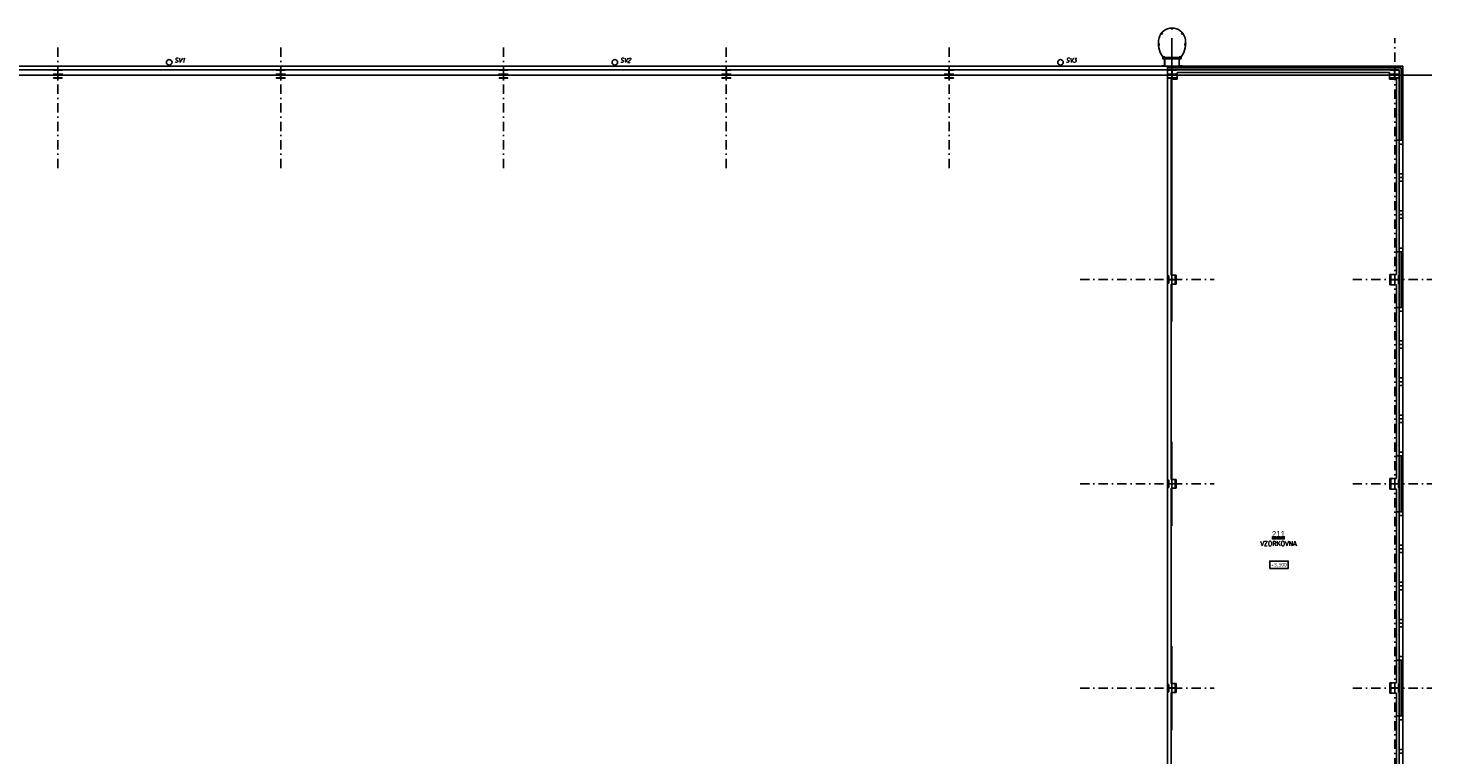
# Model space of a CAD drawing. Header units: millimetres. Extents: x 6435372 to 7248404, y 1559872 to 1886246.
# Tile 199 of 208: x 7084625 to 7122427, y 1725219 to 1744790. Entities that reach past the tile are written whole.
import ezdxf
from ezdxf.enums import TextEntityAlignment as Align

# ---------------------------------------------------------------- set-up
doc = ezdxf.new("R2010")
doc.units = ezdxf.units.MM
doc.linetypes.add('DASHDOT', pattern=[1, 0.5, -0.25, 0, -0.25])
doc.layers.add('CKPOPISM', color=8, linetype='Continuous', lineweight=50)
doc.layers.add('CKPOPISM_POPIS', color=8, linetype='Continuous', lineweight=25)
doc.layers.add('matrice DPS', color=122, linetype='Continuous')
doc.styles.add('ARIAL', font='arial.ttf')
doc.styles.add('ISO', font='isocp.shx')
doc.styles.add('KURZIVA', font='italic__.ttf')
doc.styles.get("Standard").update_dxf_attribs({"font": 'romans.shx'})
doc.linetypes.add('IZOLACE_POLYSTYREN_PENOVY', pattern='A,0.001,[228,CADKON.SHX,S=0.1,R=0,X=0,Y=0],-2', length=2.001)

# ---------------------------------------------------------------- blocks, each defined once
blk = doc.blocks.new('*U1001')
at = {"color": 0, "linetype": 'ByBlock', "lineweight": -2}
blk.add_lwpolyline([(-5, -2), (5, -2), (5, 2), (-5, 2), (-5, -2)], dxfattribs=at)
blk = doc.blocks.new('CK_S_EXT_HEAHEA240')
for p, q in [((-120, 115), (120, 115)), ((-120, 115), (-120, 103)), ((-120, 103), (-24.75, 103)), ((-3.75, -82), (-3.75, 82)), ((3.75, -82), (3.75, 82)), ((120, 103), (24.75, 103)), ((120, 115), (120, 103)), ((-120, -115), (-120, -103)), ((-120, -103), (-24.75, -103)), ((-120, -115), (120, -115)), ((120, -103), (24.75, -103)), ((120, -115), (120, -103))]:
    blk.add_line(p, q)
for centre, start, end in [((-24.75, 82), 0, 90), ((24.75, 82), 90, 180), ((-24.75, -82), 270, 0), ((24.75, -82), 180, 270)]:
    blk.add_arc(centre, 21, start, end)
blk = doc.blocks.new('CK_S_EXT_HEAHEA200')
for p, q in [((-100, 95), (100, 95)), ((-100, 95), (-100, 85)), ((-100, 85), (-21.25, 85)), ((-3.25, -67), (-3.25, 67)), ((3.25, -67), (3.25, 67)), ((100, 85), (21.25, 85)), ((100, 95), (100, 85)), ((-100, -95), (-100, -85)), ((-100, -85), (-21.25, -85)), ((-100, -95), (100, -95)), ((100, -85), (21.25, -85)), ((100, -95), (100, -85))]:
    blk.add_line(p, q)
for centre, start, end in [((-21.25, 67), 0, 90), ((21.25, 67), 90, 180), ((-21.25, -67), 270, 0), ((21.25, -67), 180, 270)]:
    blk.add_arc(centre, 18, start, end)
blk = doc.blocks.new('CKBL2010716103017', base_point=(100311, 27942))

msp = doc.modelspace()

# ---------------------------------------------------------------- linework, layer by layer
at = {"layer": 'matrice DPS', "linetype": 'DASHDOT', "ltscale": 500}
for p, q in [((7085426.8, 1741018), (7085426.8, 1744518)), ((7091426.8, 1741018), (7091426.8, 1744518)), ((7097426.8, 1741018), (7097426.8, 1744518)), ((7103426.8, 1741018), (7103426.8, 1744518)), ((7109426.8, 1741018), (7109426.8, 1744518)), ((7121426.8, 1708877), (7121426.8, 1744518)), ((7112952, 1738018), (7116560.1, 1738018)), ((7120293.5, 1738018), (7122426.8, 1738018)), ((7112952, 1732518), (7116560.1, 1732518)), ((7120293.5, 1732518), (7122426.8, 1732518)), ((7112952, 1727018), (7116560.1, 1727018)), ((7120293.5, 1727018), (7122426.8, 1727018))]:
    msp.add_line(p, q, dxfattribs=at)
at = {"layer": 'matrice DPS', "ltscale": 500}
for p, q in [((7115426.8, 1736884.7), (7115426.8, 1744518)), ((7067913.1, 1743518), (7122426.8, 1743518)), ((7121646.8, 1743768), (7079206.8, 1743768)), ((7121546.8, 1743668), (7079306.8, 1743668)), ((7085556.8, 1743553), (7085296.8, 1743553)), ((7085426.8, 1743713), (7085426.8, 1743428)), ((7091556.8, 1743553), (7091296.8, 1743553)), ((7091426.8, 1743713), (7091426.8, 1743428)), ((7097556.8, 1743553), (7097296.8, 1743553)), ((7097426.8, 1743713), (7097426.8, 1743428)), ((7103556.8, 1743553), (7103296.8, 1743553)), ((7103426.8, 1743713), (7103426.8, 1743428)), ((7109556.8, 1743553), (7109296.8, 1743553)), ((7109426.8, 1743713), (7109426.8, 1743428)), ((7115556.8, 1743553), (7115296.8, 1743553)), ((7115306.8, 1743668), (7115306.8, 1743768)), ((7115306.8, 1743768), (7121646.8, 1743768)), ((7115306.8, 1743668), (7115306.8, 1743768)), ((7115306.8, 1743668), (7115406.8, 1743668)), ((7115306.8, 1721598), (7115306.8, 1743668)), ((7115306.8, 1743668), (7121546.8, 1743668)), ((7115546.8, 1743668), (7115306.8, 1743668)), ((7115306.8, 1743668), (7115306.8, 1743656)), ((7115306.8, 1743656), (7115402.1, 1743656)), ((7115306.8, 1743438), (7115306.8, 1743450)), ((7115306.8, 1743450), (7115402.1, 1743450)), ((7115546.8, 1743438), (7115306.8, 1743438)), ((7115406.8, 1743418), (7115566.8, 1743418)), ((7115406.8, 1738138), (7115406.8, 1743418)), ((7115423.1, 1743635), (7115423.1, 1743471)), ((7115426.8, 1743713), (7115426.8, 1743428)), ((7115430.6, 1743635), (7115430.6, 1743471)), ((7115546.8, 1743656), (7115451.6, 1743656)), ((7115546.8, 1743450), (7115451.6, 1743450)), ((7115546.8, 1743668), (7115546.8, 1743656)), ((7115546.8, 1743438), (7115546.8, 1743450)), ((7115566.8, 1743418), (7115566.8, 1743593)), ((7115566.8, 1743593), (7121286.8, 1743593)), ((7121286.8, 1743418), (7121286.8, 1743593)), ((7121471.8, 1743418), (7121286.8, 1743418)), ((7121556.8, 1743553), (7121296.8, 1743553)), ((7121546.8, 1743668), (7121306.8, 1743668)), ((7121306.8, 1743668), (7121306.8, 1743656)), ((7121306.8, 1743656), (7121402.1, 1743656)), ((7121306.8, 1743438), (7121306.8, 1743450)), ((7121306.8, 1743450), (7121402.1, 1743450)), ((7121546.8, 1743438), (7121306.8, 1743438)), ((7121423.1, 1743635), (7121423.1, 1743471)), ((7121426.8, 1743713), (7121426.8, 1743428)), ((7121430.6, 1743635), (7121430.6, 1743471)), ((7121546.8, 1743656), (7121451.6, 1743656)), ((7121546.8, 1743450), (7121451.6, 1743450)), ((7121471.8, 1743418), (7121471.8, 1741768)), ((7121546.8, 1741768), (7121546.8, 1743668)), ((7121546.8, 1743668), (7121546.8, 1741768)), ((7121546.8, 1743668), (7121546.8, 1743656)), ((7121546.8, 1743438), (7121546.8, 1743450)), ((7121646.8, 1741768), (7121646.8, 1743768)), ((7121646.8, 1743768), (7121646.8, 1741768)), ((7121471.8, 1741768), (7121546.8, 1741768)), ((7121471.8, 1741768), (7121471.8, 1738768.1)), ((7121546.8, 1738768), (7121546.8, 1741768)), ((7121646.8, 1741768), (7121546.8, 1741768)), ((7121546.8, 1741668), (7121546.8, 1741768)), ((7121646.8, 1741768), (7121546.8, 1741768)), ((7121546.8, 1741768), (7121646.8, 1741768)), ((7121546.8, 1740868), (7121546.8, 1741668)), ((7121646.8, 1741668), (7121546.8, 1741668)), ((7121646.8, 1738768), (7121646.8, 1741768)), ((7121646.8, 1741668), (7121646.8, 1741768)), ((7121646.8, 1740868), (7121646.8, 1741668)), ((7121646.8, 1740868), (7121546.8, 1740868)), ((7121546.8, 1740868), (7121546.8, 1740768)), ((7121646.8, 1740768), (7121546.8, 1740768)), ((7121546.8, 1740768), (7121546.8, 1740668)), ((7121646.8, 1740868), (7121646.8, 1740768)), ((7121646.8, 1740768), (7121646.8, 1740668)), ((7121546.8, 1739868), (7121546.8, 1740668)), ((7121646.8, 1740668), (7121546.8, 1740668)), ((7121646.8, 1739868), (7121646.8, 1740668)), ((7121646.8, 1739868), (7121546.8, 1739868)), ((7121546.8, 1739868), (7121546.8, 1739768)), ((7121646.8, 1739768), (7121546.8, 1739768)), ((7121546.8, 1739768), (7121546.8, 1739668)), ((7121546.8, 1738868), (7121546.8, 1739668)), ((7121646.8, 1739668), (7121546.8, 1739668)), ((7121646.8, 1739868), (7121646.8, 1739768)), ((7121646.8, 1739768), (7121646.8, 1739668)), ((7121646.8, 1738868), (7121646.8, 1739668)), ((7121546.8, 1738768), (7121471.8, 1738768.1)), ((7121471.8, 1738768.1), (7121471.8, 1738158)), ((7121646.8, 1738868), (7121546.8, 1738868)), ((7121546.8, 1738868), (7121546.8, 1738768)), ((7121546.8, 1737268), (7121546.8, 1738768)), ((7121646.8, 1738768), (7121546.8, 1738768)), ((7121646.8, 1738768), (7121546.8, 1738768)), ((7121546.8, 1737268), (7121546.8, 1738768)), ((7121546.8, 1738768), (7121646.8, 1738768)), ((7121646.8, 1738868), (7121646.8, 1738768)), ((7121646.8, 1737268), (7121646.8, 1738768)), ((7115331.8, 1737918), (7115331.8, 1738118)), ((7115331.8, 1738118), (7115341.8, 1738118)), ((7115341.8, 1738118), (7115341.8, 1738039.3)), ((7115406.8, 1738138), (7115541.8, 1738138)), ((7115426.8, 1737908), (7115426.8, 1738128)), ((7115521.8, 1738118), (7115511.8, 1738118)), ((7115511.8, 1738118), (7115511.8, 1738039.3)), ((7115521.8, 1737918), (7115521.8, 1738118)), ((7115541.8, 1738138), (7115541.8, 1737898)), ((7121471.8, 1738158), (7121291.8, 1738158)), ((7121291.8, 1738158), (7121291.8, 1737878)), ((7121311.8, 1738138), (7121311.8, 1737898)), ((7121311.8, 1738138), (7121323.8, 1738138)), ((7121323.8, 1738138), (7121323.8, 1738042.8)), ((7121426.8, 1738168), (7121426.8, 1737868)), ((7121541.8, 1738138), (7121529.8, 1738138)), ((7121529.8, 1738138), (7121529.8, 1738042.8)), ((7121541.8, 1738138), (7121541.8, 1737898)), ((7115531.8, 1738018), (7115321.8, 1738018)), ((7115331.8, 1737918), (7115341.8, 1737918)), ((7115341.8, 1737918), (7115341.8, 1737996.8)), ((7115493.8, 1738021.3), (7115359.8, 1738021.3)), ((7115493.8, 1738014.8), (7115359.8, 1738014.8)), ((7115541.8, 1737898), (7115406.8, 1737898)), ((7115406.8, 1732638), (7115406.8, 1737898)), ((7115511.8, 1737918), (7115511.8, 1737996.8)), ((7115521.8, 1737918), (7115511.8, 1737918)), ((7121281.8, 1738018), (7121551.8, 1738018)), ((7121291.8, 1737878), (7121471.8, 1737878)), ((7121311.8, 1737898), (7121323.8, 1737898)), ((7121323.8, 1737898), (7121323.8, 1737993.3)), ((7121344.8, 1738021.8), (7121508.8, 1738021.8)), ((7121344.8, 1738014.3), (7121508.8, 1738014.3)), ((7121471.8, 1737878), (7121471.8, 1737268)), ((7121529.8, 1737898), (7121529.8, 1737993.3)), ((7121541.8, 1737898), (7121529.8, 1737898)), ((7121471.8, 1737268), (7121546.8, 1737268)), ((7121471.8, 1737268), (7121471.8, 1733268)), ((7121546.8, 1733268), (7121546.8, 1737268)), ((7121646.8, 1737268), (7121546.8, 1737268)), ((7121546.8, 1737168), (7121546.8, 1737268)), ((7121646.8, 1737268), (7121546.8, 1737268)), ((7121546.8, 1737268), (7121646.8, 1737268)), ((7121546.8, 1736368), (7121546.8, 1737168)), ((7121646.8, 1737168), (7121546.8, 1737168)), ((7121646.8, 1733268), (7121646.8, 1737268)), ((7121646.8, 1737168), (7121646.8, 1737268)), ((7121646.8, 1736368), (7121646.8, 1737168)), ((7121646.8, 1736368), (7121546.8, 1736368)), ((7121546.8, 1736368), (7121546.8, 1736268)), ((7121646.8, 1736268), (7121546.8, 1736268)), ((7121546.8, 1736268), (7121546.8, 1736168)), ((7121646.8, 1736368), (7121646.8, 1736268)), ((7121646.8, 1736268), (7121646.8, 1736168)), ((7121546.8, 1735368), (7121546.8, 1736168)), ((7121646.8, 1736168), (7121546.8, 1736168)), ((7121646.8, 1735368), (7121646.8, 1736168)), ((7121646.8, 1735368), (7121546.8, 1735368)), ((7121546.8, 1735368), (7121546.8, 1735268)), ((7121646.8, 1735268), (7121546.8, 1735268)), ((7121546.8, 1735268), (7121546.8, 1735168)), ((7121546.8, 1734368), (7121546.8, 1735168)), ((7121646.8, 1735168), (7121546.8, 1735168)), ((7121646.8, 1735368), (7121646.8, 1735268)), ((7121646.8, 1735268), (7121646.8, 1735168)), ((7121646.8, 1734368), (7121646.8, 1735168)), ((7121646.8, 1734368), (7121546.8, 1734368)), ((7121546.8, 1734368), (7121546.8, 1734268)), ((7121646.8, 1734368), (7121646.8, 1734268)), ((7121646.8, 1734268), (7121546.8, 1734268)), ((7121546.8, 1734268), (7121546.8, 1734168)), ((7121546.8, 1733368), (7121546.8, 1734168)), ((7121646.8, 1734168), (7121546.8, 1734168)), ((7121646.8, 1734268), (7121646.8, 1734168)), ((7121646.8, 1733368), (7121646.8, 1734168)), ((7115426.8, 1731384.7), (7115426.8, 1733651.3)), ((7121546.8, 1733268), (7121471.8, 1733268)), ((7121471.8, 1733268), (7121471.8, 1732658)), ((7121646.8, 1733368), (7121546.8, 1733368)), ((7121546.8, 1733368), (7121546.8, 1733268)), ((7121546.8, 1731768), (7121546.8, 1733268)), ((7121646.8, 1733268), (7121546.8, 1733268)), ((7121646.8, 1733268), (7121546.8, 1733268)), ((7121546.8, 1731768), (7121546.8, 1733268)), ((7121546.8, 1733268), (7121646.8, 1733268)), ((7121646.8, 1733368), (7121646.8, 1733268)), ((7121646.8, 1731768), (7121646.8, 1733268)), ((7115531.8, 1732518), (7115321.8, 1732518)), ((7115406.8, 1732638), (7115541.8, 1732638)), ((7115426.8, 1732408), (7115426.8, 1732628)), ((7115541.8, 1732638), (7115541.8, 1732398)), ((7121281.8, 1732518), (7121551.8, 1732518)), ((7121471.8, 1732658), (7121291.8, 1732658)), ((7121291.8, 1732658), (7121291.8, 1732378)), ((7121426.8, 1732668), (7121426.8, 1732368)), ((7115541.8, 1732398), (7115406.8, 1732398)), ((7115406.8, 1727138), (7115406.8, 1732398)), ((7121291.8, 1732378), (7121471.8, 1732378)), ((7121471.8, 1732378), (7121471.8, 1731768)), ((7121471.8, 1731768), (7121546.8, 1731768)), ((7121471.8, 1731768), (7121471.8, 1727768)), ((7121546.8, 1727768), (7121546.8, 1731768)), ((7121646.8, 1731768), (7121546.8, 1731768)), ((7121546.8, 1731668), (7121546.8, 1731768)), ((7121646.8, 1731768), (7121546.8, 1731768)), ((7121546.8, 1731768), (7121646.8, 1731768)), ((7121646.8, 1727768), (7121646.8, 1731768)), ((7121646.8, 1731668), (7121646.8, 1731768)), ((7121546.8, 1730868), (7121546.8, 1731668)), ((7121646.8, 1731668), (7121546.8, 1731668)), ((7121646.8, 1730868), (7121646.8, 1731668)), ((7121646.8, 1730868), (7121546.8, 1730868)), ((7121546.8, 1730868), (7121546.8, 1730768)), ((7121646.8, 1730768), (7121546.8, 1730768)), ((7121546.8, 1730768), (7121546.8, 1730668)), ((7121546.8, 1729868), (7121546.8, 1730668)), ((7121646.8, 1730668), (7121546.8, 1730668)), ((7121646.8, 1730868), (7121646.8, 1730768)), ((7121646.8, 1730768), (7121646.8, 1730668)), ((7121646.8, 1729868), (7121646.8, 1730668)), ((7121646.8, 1729868), (7121546.8, 1729868)), ((7121546.8, 1729868), (7121546.8, 1729768)), ((7121646.8, 1729868), (7121646.8, 1729768)), ((7121646.8, 1729768), (7121546.8, 1729768)), ((7121546.8, 1729768), (7121546.8, 1729668)), ((7121546.8, 1728868), (7121546.8, 1729668)), ((7121646.8, 1729668), (7121546.8, 1729668)), ((7121646.8, 1729768), (7121646.8, 1729668)), ((7121646.8, 1728868), (7121646.8, 1729668)), ((7121646.8, 1728868), (7121546.8, 1728868)), ((7121546.8, 1728868), (7121546.8, 1728768)), ((7121646.8, 1728768), (7121546.8, 1728768)), ((7121546.8, 1728768), (7121546.8, 1728668)), ((7121546.8, 1727868), (7121546.8, 1728668)), ((7121646.8, 1728668), (7121546.8, 1728668)), ((7121646.8, 1728868), (7121646.8, 1728768)), ((7121646.8, 1728768), (7121646.8, 1728668)), ((7121646.8, 1727868), (7121646.8, 1728668)), ((7115426.8, 1725884.7), (7115426.8, 1728151.3)), ((7121546.8, 1727768), (7121471.8, 1727768)), ((7121471.8, 1727768), (7121471.8, 1727158)), ((7121646.8, 1727868), (7121546.8, 1727868)), ((7121546.8, 1727868), (7121546.8, 1727768)), ((7121546.8, 1726268), (7121546.8, 1727768)), ((7121646.8, 1727768), (7121546.8, 1727768)), ((7121646.8, 1727768), (7121546.8, 1727768)), ((7121546.8, 1726268), (7121546.8, 1727768)), ((7121546.8, 1727768), (7121646.8, 1727768)), ((7121646.8, 1727868), (7121646.8, 1727768)), ((7121646.8, 1726268), (7121646.8, 1727768)), ((7121471.8, 1727158), (7121291.8, 1727158)), ((7121291.8, 1727158), (7121291.8, 1726878)), ((7121426.8, 1727168), (7121426.8, 1726888)), ((7115551.8, 1727018), (7115321.8, 1727018)), ((7115406.8, 1727138), (7115541.8, 1727138)), ((7115541.8, 1726898), (7115406.8, 1726898)), ((7115406.8, 1721618), (7115406.8, 1726898)), ((7115426.8, 1726888), (7115426.8, 1727148)), ((7115541.8, 1727138), (7115541.8, 1726898)), ((7121281.8, 1727018), (7121551.8, 1727018)), ((7121291.8, 1726878), (7121471.8, 1726878)), ((7121471.8, 1726878), (7121471.8, 1726268)), ((7121471.8, 1726268), (7121546.8, 1726268)), ((7121471.8, 1726268), (7121471.8, 1723268)), ((7121546.8, 1723268), (7121546.8, 1726268)), ((7121646.8, 1726268), (7121546.8, 1726268)), ((7121546.8, 1726168), (7121546.8, 1726268)), ((7121646.8, 1726268), (7121546.8, 1726268)), ((7121546.8, 1726268), (7121646.8, 1726268)), ((7121546.8, 1725368), (7121546.8, 1726168)), ((7121646.8, 1726168), (7121546.8, 1726168)), ((7121646.8, 1723268), (7121646.8, 1726268)), ((7121646.8, 1726168), (7121646.8, 1726268)), ((7121646.8, 1725368), (7121646.8, 1726168)), ((7121646.8, 1725368), (7121546.8, 1725368)), ((7121546.8, 1725368), (7121546.8, 1725268)), ((7121646.8, 1725268), (7121546.8, 1725268)), ((7121546.8, 1725268), (7121546.8, 1725168)), ((7121646.8, 1725368), (7121646.8, 1725268)), ((7121646.8, 1725268), (7121646.8, 1725168))]:
    msp.add_line(p, q, dxfattribs=at)
at = {"layer": 'matrice DPS', "linetype": 'IZOLACE_POLYSTYREN_PENOVY', "ltscale": 500}
for p, q in [((7115306.8, 1743718), (7121596.8, 1743718)), ((7121596.8, 1743718), (7121596.8, 1741768)), ((7121596.8, 1737268), (7121596.8, 1738768))]:
    msp.add_line(p, q, dxfattribs=at)
at = {"layer": 'matrice DPS', "ltscale": 500}
for points in [[(7115173.4, 1744656.9), (7115142.1, 1744619.5), (7115126.8, 1744632.4), (7115158.1, 1744669.7)], [(7115452.5, 1744769.7), (7115403.8, 1744769.7), (7115403.8, 1744789.7), (7115452.5, 1744789.7)], [(7115682.9, 1744656.9), (7115714.2, 1744619.5), (7115729.5, 1744632.4), (7115698.2, 1744669.7)], [(7115079.8, 1744371.7), (7115082.6, 1744323), (7115062.7, 1744321.9), (7115059.9, 1744370.5)], [(7115776.4, 1744371.7), (7115773.6, 1744323), (7115793.6, 1744321.9), (7115796.4, 1744370.5)], [(7115229.1, 1743963.5), (7115229.1, 1744013.5), (7115179.1, 1744013.5), (7115179.1, 1743963.5)], [(7115624.6, 1743965.2), (7115229.1, 1743965.2), (7115229.1, 1743997.2), (7115624.6, 1743997.2)], [(7115674.6, 1743963.5), (7115674.6, 1744013.5), (7115624.6, 1744013.5), (7115624.6, 1743963.5)]]:
    msp.add_lwpolyline(points, close=True, dxfattribs=at)
for points in [[(7115156.5, 1743768), (7115235.1, 1743768), (7115235.1, 1744009)], [(7115156.5, 1743774), (7115229.1, 1743774), (7115229.1, 1744009)], [(7115179.1, 1744013.5), (7115229.1, 1743963.5)], [(7115179.1, 1743963.5), (7115229.1, 1744013.5)], [(7115674.6, 1743981.2), (7115179.1, 1743981.2)], [(7115190.6, 1743792.8), (7115190.6, 1743743.7)], [(7115235.1, 1744009), (7115229.1, 1744009)], [(7115697.2, 1743768), (7115618.6, 1743768), (7115618.6, 1744009)], [(7115618.6, 1744009), (7115624.6, 1744009)], [(7115624.6, 1744013.5), (7115674.6, 1743963.5)], [(7115624.6, 1743963.5), (7115674.6, 1744013.5)], [(7115697.2, 1743774), (7115624.6, 1743774), (7115624.6, 1744009)], [(7115663, 1743792.8), (7115663, 1743743.7)], [(7115156.5, 1743774), (7115156.5, 1743768)], [(7115697.2, 1743768), (7115697.2, 1743774)]]:
    msp.add_lwpolyline(points, dxfattribs=at)
at = {"layer": 'matrice DPS', "linetype": 'IZOLACE_POLYSTYREN_PENOVY', "ltscale": 500}
for points in [[(7121596.8, 1731768), (7121596.8, 1733268)], [(7121596.8, 1726268), (7121596.8, 1727768)]]:
    msp.add_lwpolyline(points, dxfattribs=at)
at = {"layer": 'matrice DPS', "ltscale": 500}
for centre, radius in [((7088426.2, 1743868), 75), ((7100426.2, 1743868), 75), ((7112426.2, 1743868), 75), ((7115204.1, 1743988.5), 25), ((7115649.6, 1743988.5), 25)]:
    msp.add_circle(centre, radius, dxfattribs=at)
for centre, radius, start, end in [((7115428.1, 1744426.1), 363.6, 15.71003, 164.28997), ((7115679.1, 1744377.8), 618.7, 166.27366, 216.06947), ((7115177.1, 1744377.8), 618.7, 323.93053, 13.72634), ((7115402.1, 1743635), 21, 0, 90), ((7115402.1, 1743471), 21, 270, 0), ((7115451.6, 1743635), 21, 90, 180), ((7115451.6, 1743471), 21, 180, 270), ((7121402.1, 1743635), 21, 0, 90), ((7121402.1, 1743471), 21, 270, 0), ((7121451.6, 1743635), 21, 90, 180), ((7121451.6, 1743471), 21, 180, 270), ((7115359.8, 1738039.3), 18, 180, 270), ((7115359.8, 1737996.8), 18, 90, 180), ((7115493.8, 1738039.3), 18, 270, 0), ((7115493.8, 1737996.8), 18, 0, 90), ((7121344.8, 1738042.8), 21, 180, 270), ((7121344.8, 1737993.3), 21, 90, 180), ((7121508.8, 1738042.8), 21, 270, 0), ((7121508.8, 1737993.3), 21, 0, 90)]:
    msp.add_arc(centre, radius, start, end, dxfattribs=at)

# ---------------------------------------------------------------- block references
for name, p, rotation in [('CK_S_EXT_HEAHEA240', (7085426.8, 1743553), 180), ('CK_S_EXT_HEAHEA240', (7091426.8, 1743553), 180), ('CK_S_EXT_HEAHEA240', (7097426.8, 1743553), 180), ('CK_S_EXT_HEAHEA240', (7103426.8, 1743553), 180), ('CK_S_EXT_HEAHEA240', (7109426.8, 1743553), 180), ('CK_S_EXT_HEAHEA200', (7115426.8, 1732518), 90), ('CK_S_EXT_HEAHEA240', (7121426.8, 1732518), 270), ('CK_S_EXT_HEAHEA200', (7115426.8, 1727018), 90), ('CK_S_EXT_HEAHEA240', (7121426.8, 1727018), 270)]:
    msp.add_blockref(name, p, dxfattribs=dict(at, rotation=rotation))
ref = msp.add_blockref('CKBL2010716103017', (7118293.8, 1730844.9), dxfattribs=dict(at, xscale=0.5, yscale=0.5, zscale=0.5))
ref.add_attrib('JMENO', 'VZORKOVNA', dxfattribs={"layer": 'CKPOPISM_POPIS', "height": 125}).set_placement((7118293.8, 1730844.9), align=Align.CENTER)
ref.add_attrib('CISLO', '%%U211', dxfattribs={"layer": 'CKPOPISM', "height": 150, "style": 'ARIAL'}).set_placement((7118293.8, 1731094.9), align=Align.CENTER)
ref = msp.add_blockref('*U1001', (7118308.9, 1730339.1), dxfattribs=dict(at, xscale=50, yscale=50, zscale=50))
ref.add_attrib('Výška', '+3,300', dxfattribs={"layer": '0', "color": 0, "linetype": 'ByBlock', "lineweight": -2, "height": 100, "style": 'ISO'}).set_placement((7118308.9, 1730339.1), align=Align.MIDDLE_CENTER)

# ---------------------------------------------------------------- texts
at = {"layer": 'matrice DPS', "ltscale": 500, "style": 'KURZIVA'}
for s, p in [('SV1', (7088566, 1743866.4)), ('SV2', (7100566, 1743866.4)), ('SV3', (7112566, 1743866.4))]:
    msp.add_text(s, height=115, dxfattribs=at).set_placement(p)

doc.saveas('drawing.dxf')
